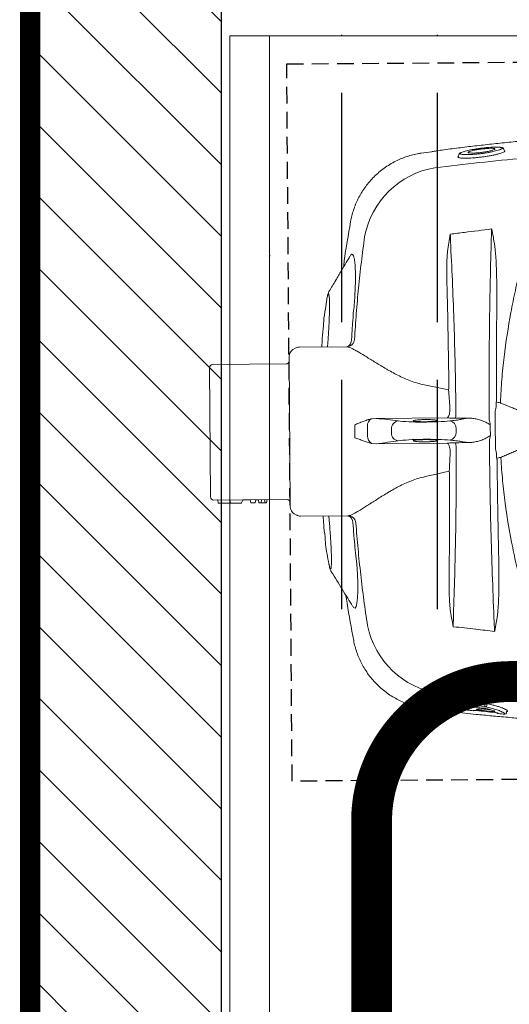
# Model space of a CAD drawing. Extents: x 258674 to 1051069, y -600163 to -66531.
# Tile 15 of 27: x 1050189 to 1050201, y -599525 to -599501. Entities that reach past the tile are written whole.
import ezdxf

# ---------------------------------------------------------------- set-up
doc = ezdxf.new("R2010")
doc.units = 0
doc.header["$LTSCALE"] = 21
doc.header["$MEASUREMENT"] = 0
doc.linetypes.add('11aa1PB-bd$0$11aa1PB-af$0$TRATTEGGIATA', pattern=[0.75, 0.5, -0.25])
doc.linetypes.add('LEVEL-F-OVERALL LAYOUT$0$HIDDEN', pattern=[0.375, 0.25, -0.125])
doc.layers.get('0').update_dxf_attribs({"linetype": 'CONTINUOUS'})
for name, color, linetype in [('A-wall', 2, 'CONTINUOUS'), ('EQUI.', 4, 'CONTINUOUS'), ('FAINTEQUIP', 253, 'CONTINUOUS')]:
    doc.layers.add(name, color=color, linetype=linetype)
for name, color, linetype, lineweight in [('CKD Equipments', 252, 'CONTINUOUS', 0), ('DOOR-MAIN ENTRY', 7, 'CONTINUOUS', 18), ('LEVEL-F-OVERALL LAYOUT$0$I-FLOR-OVHD', 251, 'LEVEL-F-OVERALL LAYOUT$0$HIDDEN', 18), ('ND_26_HATCH', 8, 'CONTINUOUS', 13)]:
    doc.layers.add(name, color=color, linetype=linetype, lineweight=lineweight)
pattern_1 = [(135, (1049698.7375, -674280.6711), (-0.883883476, -0.883883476), [])]

# ---------------------------------------------------------------- blocks, each defined once
blk = doc.blocks.new('G$C4DC229AB')
at = {"linetype": 'Continuous', "lineweight": 0}
for p, q in [((142.15, 398.56), (141.8, 398.93)), ((142.15, 398.56), (142.58, 398.61)), ((120.79, 379.68), (121.25, 378.92)), ((121.17, 378.3), (121.15, 378.54)), ((121.55, 378.18), (121.17, 378.3)), ((106.05, 371.39), (101.16, 366.72)), ((101.17, 366.71), (101.18, 366.7)), ((90.56, 305.78), (90.55, 305.78)), ((106.87, 257.73), (109.66, 252.44)), ((211.61, 241.67), (175.73, 215.3)), ((134.48, 240.87), (110.51, 223.25)), ((124.81, 233.77), (122.08, 238.1)), ((221.5, 237.73), (220.24, 239.45)), ((185.16, 202.46), (221.05, 228.84)), ((108.85, 221.15), (108.23, 219.66)), ((108.81, 214.77), (164.68, 138.75)), ((175.73, 215.3), (173.45, 213.3)), ((188.86, 213.52), (187.38, 215.52)), ((109.97, 209.82), (72.9, 182.58)), ((182.57, 200.89), (185.16, 202.46)), ((120.45, 114.52), (72.47, 179.78)), ((173.28, 137.84), (197.23, 155.44)), ((190.91, 144.45), (187.59, 148.35)), ((123.24, 114.09), (160.31, 141.33)), ((169.18, 136.74), (170.79, 136.89)), ((144.47, 129.7), (145.82, 130.68)), ((145.82, 130.68), (147.23, 129.34)), ((147.23, 129.34), (150.29, 131.59)), ((147.36, 131.82), (148.35, 130.16)), ((148.88, 132.93), (150.29, 131.59)), ((150.25, 133.94), (151.12, 132.2)), ((150.29, 131.59), (151.12, 132.2)), ((138.44, 122.95), (138.08, 124.81)), ((138.17, 125.06), (141.72, 127.67)), ((141.72, 127.67), (143.13, 126.33)), ((143.13, 126.33), (145.34, 127.95)), ((144.47, 129.7), (145.34, 127.95)), ((204.09, 125.09), (205.11, 124.08)), ((126.94, 114.32), (138.34, 122.7)), ((132.82, 118.64), (131.35, 120.05)), ((132.62, 118.83), (132.61, 118.84)), ((123.24, 114.09), (125.13, 115.48)), ((126.61, 114.36), (125.44, 115.48)), ((350.25, 113.58), (349.98, 114.03)), ((350.24, 113.6), (350.29, 113.5)), ((335.52, 106.08), (341.24, 109.32)), ((336.53, 109.28), (336, 110.01)), ((337.11, 110.55), (337.52, 110)), ((326.27, 101.07), (326.17, 101.72)), ((327.53, 100.25), (327.41, 100.36)), ((328.65, 100.15), (328.65, 100.15)), ((246.09, 94.18), (246.09, 94.2)), ((307.42, 86.09), (313.34, 89.36)), ((307.41, 86.12), (307.41, 86.1))]:
    blk.add_line(p, q, dxfattribs=at)
at = {"linetype": 'Continuous', "lineweight": 0, "flags": 128}
for points in [[(232.94, 111.21), (233.88, 110.85), (234.76, 111.12), (234.78, 112.31), (233.96, 114.35), (232.35, 117.17), (230.02, 120.64), (227.05, 124.69), (223.52, 129.17), (219.53, 133.97), (216.03, 138), (212.37, 142.05), (212.37, 142.05), (212.37, 142.05)], [(126.62, 114.35), (126.62, 114.35), (126.61, 114.36)]]:
    blk.add_lwpolyline(points, dxfattribs=at)
at = {"linetype": 'Continuous', "lineweight": 0}
for centre, radius, start, end in [((151.82, 326.43), 53.92, 135.37485, 205.24399), ((158.97, 358.1), 7.29, 324.35879, 324.68148), ((214.56, 263.49), 16.71, 15.26726, 17.53124), ((235.18, 260.07), 8.99, 100.02746, 103.47384), ((131.51, 244.84), 4.96, 306.78439, 32.26271), ((198.96, 236.92), 18.59, 24.11773, 39.09216), ((130.87, 243.3), 4.49, 330.99153, 39.51567), ((216.2, 236.75), 4.86, 33.71284, 114.75036), ((245.64, 245.83), 8.99, 329.15674, 332.60312), ((217.72, 234.68), 4.86, 317.88022, 38.91774), ((242.75, 225.14), 16.71, 55.09934, 57.36332), ((212.72, 218.16), 18.61, 33.54227, 48.49612), ((113.47, 219.22), 5, 126.31529, 157.27905), ((112.84, 217.73), 5, 157.27905, 216.31529), ((191.29, 218.52), 4.93, 134.23239, 217.46827), ((108.78, 211.43), 2, 306.31529, 36.31529), ((178.55, 211.36), 5.45, 159.20001, 215.92112), ((192.89, 216.35), 4.93, 215.1623, 298.39819), ((182.25, 206.33), 5.45, 216.70946, 273.43057), ((74.09, 180.97), 2, 126.31529, 216.31529), ((200.16, 151.44), 4.96, 40.36348, 126.30568), ((198.72, 151.54), 4.17, 31.79857, 110.98606), ((161.49, 139.72), 2, 36.31529, 126.31529), ((168.71, 141.72), 5, 216.31529, 275.35153), ((170.32, 141.87), 5, 275.35153, 306.31529), ((138.32, 124.86), 0.25, 125.42887, 192.01815), ((138.19, 122.9), 0.25, 305.9988, 10.38154), ((122.06, 115.7), 2, 216.31529, 306.31529), ((125.28, 115.28), 0.25, 46.31529, 127.23469), ((126.79, 114.53), 0.25, 226.31529, 305.51251), ((349.38, 113.09), 0.996, 299.74893, 24.15102), ((284.09, 146.47), 53.92, 227.38703, 297.25529), ((335.6, 109.75), 0.473, 32.49409, 97.88465), ((337.33, 109.79), 0.945, 212.44104, 277.96704), ((337.54, 110.82), 0.508, 142.66807, 211.87967), ((336.66, 109.47), 1.01, 322.57299, 31.93162), ((345.91, 111.08), 0.994, 254.10996, 300.27646), ((328.17, 101.02), 1, 230.88064, 299.20056), ((328.16, 101.02), 0.993, 230.96832, 299.53462), ((332.01, 103.18), 0.999, 299.07943, 344.46936)]:
    blk.add_arc(centre, radius, start, end, dxfattribs=at)
for centre, major_axis, ratio, start_param, end_param in [((247.09, 257.86), (-31.39, 42.71), 0.145844, 1.228323, 1.311182), ((211.73, 231.88), (-31.39, 42.71), 0.145844, 4.984033, 5.21302), ((201, 232.86), (16.12, 11.84), 0.087489, 3.696821, 5.600646), ((291.81, 290.15), (95.09, 69.89), 0.087489, 2.411328, 2.459054), ((207.36, 237.72), (12.09, 8.88), 0.087489, 5.55292, 5.975743), ((247.09, 257.86), (-31.39, 42.71), 0.145844, 1.830411, 1.913269), ((216.01, 225.96), (12.09, 8.88), 0.087489, 0.30744, 0.730265), ((209.47, 221.34), (16.12, 11.84), 0.087489, 0.682539, 2.586364), ((291.25, 290.9), (95.09, 69.89), 0.087489, 3.824132, 3.871858), ((211.73, 231.88), (-31.39, 42.71), 0.145844, 4.211758, 4.440687), ((31.11, 93.2), (192.12, 141.21), 0.087489, 0.555229, 0.6567), ((25.46, 100.88), (192.12, 141.21), 0.087489, 5.626486, 5.727956)]:
    blk.add_ellipse(centre, major_axis=major_axis, ratio=ratio, start_param=start_param, end_param=end_param, dxfattribs=at)
for points, knots in [([(256.01, 500.32), (255.76, 500.17), (254.9, 499.64), (252.98, 498.25), (250.36, 496.25), (247.9, 494.28), (245.8, 492.56), (243.45, 490.61), (240.64, 488.26), (237.26, 485.42), (233.65, 482.39), (230.21, 479.51), (227.11, 476.92), (223.86, 474.22), (219.76, 470.8), (214.77, 466.67), (208.89, 461.78), (202.91, 456.81), (196.06, 451.1), (188.41, 444.69), (180, 437.59), (171.6, 430.45), (163.23, 423.26), (154.92, 416.08), (146.68, 408.87), (138.54, 401.66), (130.55, 394.48), (122.76, 387.37), (115.24, 380.36), (109.62, 375.03), (106.66, 372.12), (105.98, 371.46)], [0, 0, 0, 0, 0.00345, 0.046619, 0.089766, 0.112425, 0.13508, 0.158154, 0.181221, 0.209069, 0.237397, 0.25624, 0.275086, 0.294404, 0.313726, 0.346115, 0.37852, 0.411676, 0.44484, 0.491581, 0.538367, 0.585123, 0.633242, 0.681401, 0.729516, 0.779903, 0.830337, 0.880732, 0.93264, 0.98459, 1, 1, 1, 1]), ([(113.45, 364.31), (120.29, 370.66), (127.18, 376.97), (141.06, 389.49), (148.05, 395.7), (169.17, 414.19), (183.45, 426.33), (197.93, 438.28)], [0, 0, 0, 0, 0.25, 0.25, 0.5, 0.5, 1, 1, 1, 1]), ([(139.39, 398.82), (139.31, 398.79), (139, 398.66), (138.22, 398.18), (137.09, 397.41), (135.76, 396.4), (134.3, 395.22), (132.75, 393.9), (131.14, 392.47), (129.51, 390.98), (127.91, 389.44), (126.39, 387.92), (124.97, 386.44), (123.72, 385.07), (122.65, 383.81), (121.84, 382.75), (121.37, 382.07), (121.27, 381.84), (121.25, 381.8)], [0, 0, 0, 0, 0.024652, 0.093115, 0.161575, 0.22959, 0.297606, 0.365358, 0.433111, 0.501455, 0.569803, 0.639058, 0.708314, 0.778292, 0.84826, 0.918899, 0.989527, 1, 1, 1, 1]), ([(142.85, 398.13), (142.83, 398.04), (142.79, 397.77), (142.38, 397.04), (141.67, 395.98), (140.66, 394.68), (139.4, 393.2), (137.92, 391.57), (136.26, 389.84), (134.48, 388.08), (132.63, 386.33), (130.77, 384.66), (128.95, 383.1), (127.22, 381.7), (125.64, 380.5), (124.25, 379.52), (123.08, 378.79), (122.14, 378.31), (121.75, 378.23), (121.55, 378.18)], [0, 0, 0, 0, 0.033748, 0.0943765, 0.1550059, 0.2164046, 0.2778011, 0.3394988, 0.401186, 0.4625018, 0.5238027, 0.5842501, 0.6446877, 0.7043114, 0.7639324, 0.8229043, 0.8818778, 0.9409376, 1, 1, 1, 1]), ([(122.04, 380.98), (122.23, 381.06), (122.67, 381.26), (123.65, 381.87), (124.88, 382.72), (126.28, 383.78), (127.79, 385), (129.38, 386.35), (131, 387.8), (132.61, 389.31), (134.17, 390.85), (135.66, 392.37), (137, 393.83), (138.18, 395.19), (139.14, 396.39), (139.83, 397.36), (140.07, 397.8), (140.18, 398)], [0, 0, 0, 0, 0.051259, 0.120283, 0.188472, 0.25666, 0.324296, 0.39193, 0.459615, 0.527293, 0.595995, 0.664696, 0.734631, 0.804571, 0.875351, 0.946131, 1, 1, 1, 1]), ([(124.93, 385.11), (124.95, 385.16), (125.08, 385.47), (125.98, 386.59), (127.57, 388.35), (129.58, 390.36), (131.72, 392.32), (133.74, 394.03), (135.46, 395.32), (136.14, 395.67), (136.48, 395.84)], [0, 0, 0, 0, 0.025718, 0.168563, 0.309104, 0.450813, 0.590944, 0.727665, 0.867111, 1, 1, 1, 1]), ([(136.89, 395.36), (136.77, 395.13), (136.5, 394.59), (135.3, 393.12), (133.57, 391.24), (131.49, 389.21), (129.34, 387.29), (127.4, 385.74), (125.94, 384.72), (125.44, 384.51), (125.23, 384.43)], [0, 0, 0, 0, 0.104326, 0.2390748, 0.3747463, 0.5100267, 0.6439516, 0.7758487, 0.9059011, 1, 1, 1, 1]), ([(136.48, 395.84), (136.63, 395.89), (137.02, 396.01), (137.18, 395.84), (136.93, 395.43), (136.89, 395.36)], [0, 0, 0, 0, 0.3430891, 0.88625, 1, 1, 1, 1]), ([(141.8, 398.93), (141.66, 399.06), (141.36, 399.32), (140.83, 399.37), (140.36, 399.3), (140, 399.19), (139.72, 399.05), (139.31, 398.79)], [0, 0, 0, 0, 0.189682, 0.383118, 0.601033, 0.910563, 1, 1, 1, 1]), ([(140.18, 398), (140.22, 398.06), (140.41, 398.4), (140.52, 398.83), (140.37, 399.11), (139.95, 399.09), (139.54, 398.9), (139.39, 398.82)], [0, 0, 0, 0, 0.05833, 0.302284, 0.613601, 0.849253, 1, 1, 1, 1]), ([(142.58, 398.61), (142.63, 398.62), (142.86, 398.66), (142.94, 398.49), (142.87, 398.21), (142.85, 398.13)], [0, 0, 0, 0, 0.164294, 0.743142, 1, 1, 1, 1]), ([(124.67, 384.35), (124.65, 384.39), (124.6, 384.51), (124.79, 384.87), (124.93, 385.11)], [0, 0, 0, 0, 0.292267, 1, 1, 1, 1]), ([(125.23, 384.43), (125.14, 384.38), (124.8, 384.21), (124.73, 384.29), (124.67, 384.35)], [0, 0, 0, 0, 0.273671, 1, 1, 1, 1]), ([(121.27, 381.84), (121.03, 381.52), (120.82, 381.19), (120.7, 380.81), (120.61, 380.2), (120.73, 379.84), (120.79, 379.68)], [0, 0, 0, 0, 0.040319, 0.556981, 0.79767, 1, 1, 1, 1]), ([(121.25, 381.8), (121.15, 381.61), (120.93, 381.18), (120.97, 380.98), (120.99, 380.87)], [0, 0, 0, 0, 0.460027, 1, 1, 1, 1]), ([(120.99, 380.87), (121.06, 380.81), (121.21, 380.68), (121.59, 380.78), (121.88, 380.89), (121.96, 380.94), (122.04, 380.98)], [0, 0, 0, 0, 0.435282, 0.87053, 0.887642, 1, 1, 1, 1]), ([(121.15, 378.54), (121.14, 378.56), (121.12, 378.65), (121.2, 378.81), (121.25, 378.92)], [0, 0, 0, 0, 0.362557, 1, 1, 1, 1]), ([(232.94, 269.28), (230.33, 273.22), (227.8, 277.22), (222.89, 285.3), (220.51, 289.39), (213.61, 301.78), (209.32, 310.17), (203.27, 322.94), (201.32, 327.22), (197.54, 335.85), (195.71, 340.18), (190.38, 353.24), (187.05, 362.01), (183.89, 370.83)], [0, 0, 0, 0, 0.125, 0.125, 0.25, 0.25, 0.5, 0.5, 0.625, 0.625, 0.75, 0.75, 1, 1, 1, 1]), ([(101.15, 366.73), (100.56, 366.15), (99.05, 364.68), (96.84, 362.08), (94.53, 359), (92.45, 355.74), (90.55, 352.21), (88.87, 348.44), (87.47, 344.45), (86.4, 340.42), (85.66, 336.36), (85.24, 332.31), (85.13, 328.29), (85.32, 324.31), (85.8, 320.41), (86.56, 316.6), (87.58, 312.89), (88.87, 309.33), (89.85, 306.95), (90.46, 305.79), (90.48, 305.74)], [0, 0, 0, 0, 0.037673, 0.095878, 0.154189, 0.212585, 0.271048, 0.33568, 0.39959, 0.46265, 0.524915, 0.586431, 0.647228, 0.707328, 0.766741, 0.825471, 0.883514, 0.940856, 0.997479, 1, 1, 1, 1]), ([(164.92, 353.89), (164.86, 353.93), (164.81, 353.97), (164.76, 354), (164.75, 354.01), (164.74, 354.02), (164.73, 354.02)], [0, 0, 0, 0, 0.0002012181, 0.0002012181, 0.0002012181, 0.0002381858, 0.0002381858, 0.0002381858, 0.0002381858]), ([(164.89, 353.86), (164.85, 353.9), (164.8, 353.95), (164.75, 354), (164.74, 354.01), (164.73, 354.02), (164.73, 354.02)], [0, 0, 0, 0, 0.0002027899, 0.0002027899, 0.0002027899, 0.000241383, 0.000241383, 0.000241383, 0.000241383]), ([(164.92, 353.89), (164.99, 353.84), (165.05, 353.78), (165.19, 353.66), (165.26, 353.6), (165.45, 353.43), (165.58, 353.31), (165.98, 352.95), (166.23, 352.71), (167.01, 351.99), (167.53, 351.5), (169.08, 350.05), (170.11, 349.07), (171.13, 348.08)], [0, 0, 0, 0, 0.03125, 0.03125, 0.0625, 0.0625, 0.125, 0.125, 0.25, 0.25, 0.5, 0.5, 1, 1, 1, 1]), ([(233.68, 256.19), (228.15, 263.75), (222.66, 271.32), (214.49, 282.68), (211.77, 286.47), (206.37, 294.06), (203.67, 297.85), (198.31, 305.44), (195.65, 309.23), (190.35, 316.8), (187.72, 320.57), (179.87, 331.88), (174.7, 339.39), (169.6, 346.88)], [0, 0, 0, 0, 0.25, 0.25, 0.375, 0.375, 0.5, 0.5, 0.625, 0.625, 0.75, 0.75, 1, 1, 1, 1]), ([(171.13, 348.08), (171.72, 347.51), (172.29, 346.92), (173.42, 345.72), (173.97, 345.11), (175.6, 343.26), (176.66, 342.01), (179.8, 338.2), (181.83, 335.61), (185.83, 330.37), (187.8, 327.72), (191.71, 322.38), (193.64, 319.69), (195.57, 316.99)], [0, 0, 0, 0, 0.0625, 0.0625, 0.125, 0.125, 0.25, 0.25, 0.5, 0.5, 0.75, 0.75, 1, 1, 1, 1]), ([(152.33, 327.74), (157.42, 321.42), (162.51, 315.02), (172.7, 302.08), (177.8, 295.54), (188, 282.32), (193.11, 275.64), (203.28, 262.2), (208.34, 255.44), (213.38, 248.64)], [0, 0, 0, 0, 0.25, 0.25, 0.5, 0.5, 0.75, 0.75, 1, 1, 1, 1]), ([(161.9, 310.15), (159.9, 312.77), (157.93, 315.41), (155.09, 319.45), (154.16, 320.81), (152.81, 322.87), (152.37, 323.57), (151.51, 324.97), (151.09, 325.68), (150.69, 326.4)], [0, 0, 0, 0, 0.5, 0.5, 0.75, 0.75, 0.875, 0.875, 1, 1, 1, 1]), ([(195.57, 316.99), (201.32, 308.9), (207.12, 300.81), (218.76, 284.66), (224.61, 276.59), (230.5, 268.52)], [0, 0, 0, 0, 0.5, 0.5, 1, 1, 1, 1]), ([(200.92, 258.38), (194.45, 267.08), (187.96, 275.76), (174.95, 293.02), (168.43, 301.61), (161.9, 310.15)], [0, 0, 0, 0, 0.5, 0.5, 1, 1, 1, 1]), ([(90.52, 305.76), (94.11, 298.31), (98.28, 289.68), (102.92, 281.29), (103.57, 280.13)], [0, 0, 0, 0, 0.861575, 1, 1, 1, 1]), ([(135.7, 247.49), (132.82, 252.07), (127.06, 261.23), (118.78, 275.16), (110.73, 289.22), (105.61, 298.7), (103.06, 303.44)], [0, 0, 0, 0, 0.249615, 0.499229, 0.749614, 1, 1, 1, 1]), ([(126.2, 259.3), (126.2, 259.3), (125.13, 260.75), (123.51, 264.08), (120.4, 268.88), (117.23, 273.86), (113.99, 278.57), (110.99, 282.66), (108.35, 285.93), (106.12, 288.33), (104.4, 289.75), (103.27, 290.06), (102.75, 289.54), (102.86, 288.5), (102.9, 288.13)], [0, 0, 0, 0, 0.000001, 0.07749, 0.156459, 0.25141, 0.349211, 0.444694, 0.543101, 0.640433, 0.740837, 0.840407, 0.943195, 1, 1, 1, 1]), ([(102.84, 288.08), (102.98, 286.58), (103.3, 283.06), (103.83, 277.23), (104.45, 270.29), (104.88, 265.37), (105.1, 262.76)], [0, 0, 0, 0, 0.1790671, 0.418189, 0.6906263, 1, 1, 1, 1]), ([(244.94, 271.55), (243.36, 271.3), (242.34, 271.05), (241.31, 270.8), (240.29, 270.55), (239.27, 270.3), (238.24, 270.05), (237.22, 269.8), (236.2, 269.55), (235.17, 269.3), (234.65, 269.17), (234.13, 269.05), (233.61, 268.92)], [0, 0, 0, 0, 0.00319655, 0.00319655, 0.00319655, 0.00639307, 0.00639307, 0.00639307, 0.00958958, 0.00958958, 0.00958958, 0.01121538, 0.01121538, 0.01121538, 0.01121538]), ([(105.1, 262.76), (105.11, 262.55), (105.17, 262.07), (105.33, 261.44), (105.61, 260.56), (106.03, 259.51), (106.48, 258.53), (106.74, 258.02)], [0, 0, 0, 0, 0.095307, 0.229075, 0.409095, 0.722588, 1, 1, 1, 1]), ([(122.08, 238.1), (121.22, 239.47), (119.48, 242.25), (116.94, 246.18), (114.52, 249.84), (112.3, 253.1), (110.29, 255.94), (108.58, 258.23), (107.22, 259.91), (106.27, 260.9), (105.74, 261.19), (105.66, 260.76), (105.99, 259.67), (106.58, 258.38), (106.87, 257.73)], [0, 0, 0, 0, 0.082182, 0.166764, 0.247017, 0.329479, 0.412022, 0.496967, 0.579727, 0.664898, 0.747476, 0.832441, 0.915021, 1, 1, 1, 1]), ([(233.61, 262.78), (234.77, 261.16), (235.94, 259.55), (238.28, 256.33), (240.63, 253.11), (242.99, 249.91), (245.37, 246.71), (246.57, 245.12), (247.76, 243.53)], [0, 0, 0, 0, 0.25, 0.25, 0.5, 0.75, 0.75, 1, 1, 1, 1]), ([(126.2, 259.29), (126.2, 259.29), (126.2, 259.29), (126.2, 259.3), (126.2, 259.3), (126.2, 259.3)], [0, 0, 0, 0, 0.341802, 0.948176, 1, 1, 1, 1]), ([(126.2, 259.29), (126.2, 259.29), (126.2, 259.29), (126.2, 259.29), (126.2, 259.29), (126.2, 259.29), (126.2, 259.29)], [0, 0, 0, 0, 0.000000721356, 0.000000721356, 0.000000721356, 0.000001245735, 0.000001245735, 0.000001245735, 0.000001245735]), ([(134.34, 246.16), (132.96, 248.34), (131.59, 250.52), (129.56, 253.8), (128.54, 255.45), (127.37, 257.37), (126.87, 258.19), (126.53, 258.74), (126.37, 259.02), (126.2, 259.29)], [0, 0, 0, 0, 0.5, 0.5, 0.75, 0.875, 0.9375, 0.9375, 1, 1, 1, 1]), ([(202.13, 256.39), (201.94, 256.69), (201.74, 257.02), (201.34, 257.69), (201.13, 258.03), (200.92, 258.38)], [0, 0, 0, 0, 0.5, 0.5, 1, 1, 1, 1]), ([(232.91, 253.6), (232.43, 253.54), (231.96, 253.45), (231.03, 253.23), (230.57, 253.11), (229.21, 252.7), (228.32, 252.38), (226.57, 251.67), (225.72, 251.28), (224.07, 250.38), (223.27, 249.88), (222.52, 249.3)], [0, 0, 0, 0, 0.125, 0.125, 0.25, 0.25, 0.5, 0.5, 0.75, 0.75, 1, 1, 1, 1]), ([(232.91, 253.6), (233.45, 253.67), (233.98, 253.73), (235.05, 253.87), (235.58, 253.94), (236.11, 254.01)], [0, 0, 0, 0, 0.5, 0.5, 1, 1, 1, 1]), ([(109.66, 252.44), (110.84, 250.03), (112.4, 246.82), (114.44, 243.71), (114.94, 242.94)], [0, 0, 0, 0, 0.753677, 1, 1, 1, 1]), ([(186.93, 249.71), (185.53, 249.07), (184.12, 248.52), (181.25, 247.54), (179.8, 247.12), (176.93, 246.38), (175.51, 246.06), (172.67, 245.5), (171.26, 245.26), (168.46, 244.83), (167.07, 244.65), (165.01, 244.4), (164.32, 244.32), (162.97, 244.18), (162.3, 244.11), (158.98, 243.79), (156.43, 243.59), (152.79, 243.32), (151.6, 243.24), (149.87, 243.12), (149.3, 243.08), (148.19, 243), (147.65, 242.96), (144.99, 242.76), (143.06, 242.6), (140.91, 242.37), (140.5, 242.32), (139.7, 242.22), (139.31, 242.17), (138.22, 242.01), (137.57, 241.89), (135.83, 241.51), (134.98, 241.22), (134.48, 240.87)], [0, 0, 0, 0, 0.0625, 0.0625, 0.125, 0.125, 0.1875, 0.1875, 0.25, 0.25, 0.3125, 0.3125, 0.34375, 0.34375, 0.375, 0.375, 0.5, 0.5, 0.5625, 0.5625, 0.59375, 0.59375, 0.625, 0.625, 0.75, 0.75, 0.78125, 0.78125, 0.8125, 0.8125, 0.875, 0.875, 1, 1, 1, 1]), ([(219.12, 245.86), (219.44, 246.28), (219.89, 246.77), (220.74, 247.63), (221.06, 247.94), (221.74, 248.59), (222.12, 248.94), (222.52, 249.3)], [0, 0, 0, 0, 0.5, 0.5, 0.75, 0.75, 1, 1, 1, 1]), ([(238.79, 245.6), (239.01, 246.09), (239.24, 246.58), (239.69, 247.56), (239.91, 248.05), (240.14, 248.53)], [0, 0, 0, 0, 0.5, 0.5, 1, 1, 1, 1]), ([(253.62, 241.7), (253.9, 242.15), (254.17, 242.61), (254.45, 243.07), (254.99, 243.97), (255.53, 244.88), (256.08, 245.78), (256.62, 246.68), (257.17, 247.58), (257.71, 248.48), (258.25, 249.39), (258.8, 250.29), (259.34, 251.19)], [0.0002616, 0.0002616, 0.0002616, 0.0002616, 0.00188464, 0.00188464, 0.00188464, 0.00508207, 0.00508207, 0.00508207, 0.00827951, 0.00827951, 0.00827951, 0.01147698, 0.01147698, 0.01147698, 0.01147698]), ([(114.96, 242.96), (116.27, 240.67), (118.47, 236.83), (120.9, 233.12), (121.89, 231.62)], [0, 0, 0, 0, 0.593547, 1, 1, 1, 1]), ([(210.73, 245.82), (210.98, 245.35), (211.19, 244.89), (211.52, 244), (211.63, 243.59), (211.78, 242.85), (211.81, 242.54), (211.79, 242.14), (211.77, 242.02), (211.72, 241.87), (211.7, 241.83), (211.66, 241.74), (211.64, 241.7), (211.61, 241.67)], [0, 0, 0, 0, 0.25, 0.25, 0.5, 0.5, 0.75, 0.75, 0.875, 0.875, 0.9375, 0.9375, 1, 1, 1, 1]), ([(215.92, 244.52), (215.5, 244.22), (215.1, 243.93), (214.3, 243.37), (213.9, 243.11), (213.16, 242.62), (212.82, 242.39), (212.17, 241.99), (211.87, 241.82), (211.61, 241.67)], [0, 0, 0, 0, 0.25, 0.25, 0.5, 0.5, 0.75, 0.75, 1, 1, 1, 1]), ([(231.59, 236.97), (232.36, 237.51), (233.07, 238.12), (234.42, 239.43), (235.05, 240.13), (236.25, 241.58), (236.82, 242.33), (237.62, 243.52), (237.88, 243.92), (238.36, 244.74), (238.59, 245.16), (238.79, 245.6)], [0, 0, 0, 0, 0.25, 0.25, 0.5, 0.5, 0.75, 0.75, 0.875, 0.875, 1, 1, 1, 1]), ([(308.88, 157.37), (297.6, 171.63), (286.34, 186.11), (263.88, 215.5), (252.67, 230.42), (241.5, 245.56)], [0, 0, 0, 0, 0.5, 0.5, 1, 1, 1, 1]), ([(336.04, 163.82), (328.57, 169.47), (321.19, 175.26), (310.32, 184.25), (306.73, 187.29), (299.63, 193.47), (296.12, 196.61), (285.74, 206.19), (279.01, 212.79), (269.25, 223.08), (266.06, 226.57), (259.81, 233.67), (256.75, 237.28), (253.76, 240.95)], [0, 0, 0, 0, 0.25, 0.25, 0.375, 0.375, 0.5, 0.5, 0.75, 0.75, 0.875, 0.875, 1, 1, 1, 1]), ([(195.44, 227.9), (195.61, 228.11), (195.97, 228.55), (197.31, 229.74), (199.06, 231.17), (200.86, 232.53), (202.67, 233.84), (204.44, 235.05), (206.07, 236.05), (207.03, 236.59), (207.21, 236.61), (207.23, 236.62)], [0, 0, 0, 0, 0.12873, 0.257, 0.385042, 0.513035, 0.593354, 0.721934, 0.850956, 0.980313, 1, 1, 1, 1]), ([(207.23, 236.62), (207.41, 236.67), (207.79, 236.79), (207.55, 236.34), (206.68, 235.45), (205.21, 234.19), (203.53, 232.85), (202.38, 231.99), (201.9, 231.64)], [0, 0, 0, 0, 0.154069, 0.335329, 0.515993, 0.696154, 0.875965, 1, 1, 1, 1]), ([(231.59, 236.97), (231.12, 236.69), (230.68, 236.44), (229.85, 235.98), (229.46, 235.77), (228.38, 235.21), (227.78, 234.93), (227.29, 234.75)], [0, 0, 0, 0, 0.25, 0.25, 0.5, 0.5, 1, 1, 1, 1]), ([(252.31, 238.84), (258.25, 230.83), (264.2, 222.83), (276.14, 206.91), (282.12, 198.98), (288.11, 191.07)], [0, 0, 0, 0, 0.5, 0.5, 1, 1, 1, 1]), ([(198.32, 229.17), (198.03, 228.98), (197.12, 228.38), (196.07, 227.81), (195.3, 227.52), (195.39, 227.77), (195.44, 227.9)], [0, 0, 0, 0, 0.138476, 0.425595, 0.712972, 1, 1, 1, 1]), ([(201.9, 231.64), (201.69, 231.48), (200.79, 230.82), (199.88, 230.19), (198.91, 229.53), (198.62, 229.35), (198.32, 229.17)], [0, 0, 0, 0, 0.170805, 0.715603, 0.716948, 1, 1, 1, 1]), ([(221.05, 228.84), (221.27, 229.04), (221.52, 229.27), (222.1, 229.77), (222.41, 230.03), (223.1, 230.59), (223.47, 230.89), (224.24, 231.49), (224.64, 231.79), (225.05, 232.1)], [0, 0, 0, 0, 0.25, 0.25, 0.5, 0.5, 0.75, 0.75, 1, 1, 1, 1]), ([(224.74, 226.75), (224.37, 227.14), (223.99, 227.47), (223.24, 228.05), (222.89, 228.28), (222.23, 228.64), (221.93, 228.77), (221.55, 228.86), (221.43, 228.88), (221.27, 228.88), (221.22, 228.88), (221.13, 228.86), (221.09, 228.85), (221.05, 228.84)], [0, 0, 0, 0, 0.25, 0.25, 0.5, 0.5, 0.75, 0.75, 0.875, 0.875, 0.9375, 0.9375, 1, 1, 1, 1]), ([(202.86, 217.68), (202.88, 217.75), (202.95, 217.93), (203.81, 218.78), (205.3, 220.06), (207, 221.41), (208.82, 222.77), (210.68, 224.09), (212.59, 225.36), (214.12, 226.28), (214.64, 226.48), (214.89, 226.58)], [0, 0, 0, 0, 0.060949, 0.185979, 0.310678, 0.434944, 0.512562, 0.636279, 0.760031, 0.884002, 1, 1, 1, 1]), ([(214.89, 226.58), (214.91, 226.59), (215.25, 226.75), (215.28, 226.57), (214.87, 225.99), (213.73, 224.92), (212.06, 223.53), (210.5, 222.32), (209.59, 221.64), (209.37, 221.48)], [0, 0, 0, 0, 0.012552, 0.198689, 0.385047, 0.571255, 0.757017, 0.942123, 1, 1, 1, 1]), ([(228.23, 228.44), (233.21, 221.61), (238.14, 214.76), (247.92, 201.06), (252.77, 194.2), (262.35, 180.5), (267.07, 173.68), (276.39, 160.08), (280.97, 153.31), (285.49, 146.57)], [0, 0, 0, 0, 0.25, 0.25, 0.5, 0.5, 0.75, 0.75, 1, 1, 1, 1]), ([(209.37, 221.48), (208.89, 221.13), (207.7, 220.27), (205.9, 219.05), (204.23, 218.01), (203.12, 217.45), (202.63, 217.33), (202.8, 217.59), (202.86, 217.68)], [0, 0, 0, 0, 0.132098, 0.323568, 0.515413, 0.707812, 0.900839, 1, 1, 1, 1]), ([(173.45, 213.3), (172.85, 212.63), (172.3, 211.91), (171.25, 210.43), (170.75, 209.67), (169.75, 208.12), (169.25, 207.35), (168.49, 206.17), (168.24, 205.77), (167.73, 204.98), (167.47, 204.58), (167.21, 204.18)], [0, 0, 0, 0, 0.25, 0.25, 0.5, 0.5, 0.75, 0.75, 0.875, 0.875, 1, 1, 1, 1]), ([(233.81, 213.64), (233.53, 213.95), (233.26, 214.25), (232.75, 214.84), (232.5, 215.12), (232.26, 215.39)], [0, 0, 0, 0, 0.5, 0.5, 1, 1, 1, 1]), ([(271.55, 160.97), (265.34, 169.75), (259.09, 178.54), (246.51, 196.1), (240.18, 204.87), (233.81, 213.64)], [0, 0, 0, 0, 0.5, 0.5, 1, 1, 1, 1]), ([(182.57, 200.89), (181.75, 200.51), (180.9, 200.2), (179.18, 199.64), (178.3, 199.39), (176.53, 198.9), (175.64, 198.65), (174.29, 198.28), (173.84, 198.15), (172.93, 197.9), (172.47, 197.78), (172.01, 197.65)], [0, 0, 0, 0, 0.25, 0.25, 0.5, 0.5, 0.75, 0.75, 0.875, 0.875, 1, 1, 1, 1]), ([(197.23, 155.44), (197.74, 155.83), (198.28, 156.56), (199.16, 158.11), (199.47, 158.71), (199.95, 159.71), (200.12, 160.07), (200.45, 160.8), (200.62, 161.18), (201.49, 163.16), (202.22, 164.97), (203.4, 167.94), (203.8, 168.98), (204.65, 171.14), (205.09, 172.25), (206.43, 175.66), (207.38, 178.03), (209.45, 182.92), (210.56, 185.44), (213.08, 190.58), (214.44, 193.14), (216.77, 196.88), (217.6, 198.12), (219.37, 200.54), (220.32, 201.73), (221.35, 202.88)], [0, 0, 0, 0, 0.125, 0.125, 0.1875, 0.1875, 0.21875, 0.21875, 0.25, 0.25, 0.375, 0.375, 0.4375, 0.4375, 0.5, 0.5, 0.625, 0.625, 0.75, 0.75, 0.875, 0.875, 0.9375, 0.9375, 1, 1, 1, 1]), ([(313.39, 89.28), (316.67, 91.07), (323.79, 94.94), (334.04, 100.8), (343.83, 106.52), (352.52, 111.69), (361.35, 117.02), (370.31, 122.51), (379.38, 128.11), (388.64, 133.9), (398.06, 139.83), (407.61, 145.91), (416.15, 151.39), (423.64, 156.22), (430.12, 160.41), (436.59, 164.6), (443.31, 168.94), (448.96, 172.6), (453.52, 175.53), (457.31, 177.97), (461.31, 180.53), (465.02, 182.9), (468.08, 184.87), (470.64, 186.52), (472.92, 188.02), (475.17, 189.53), (476.41, 190.42), (481.57, 194.26)], [0, 0, 0, 0, 0.063316, 0.137046, 0.187379, 0.237747, 0.288072, 0.337874, 0.387718, 0.437523, 0.488782, 0.540075, 0.591317, 0.625909, 0.660493, 0.695746, 0.730982, 0.771161, 0.791716, 0.812265, 0.841912, 0.872106, 0.896195, 0.920292, 0.944907, 0.969526, 1, 1, 1, 1]), ([(288.11, 191.07), (290.11, 188.44), (292.1, 185.79), (296.03, 180.47), (297.97, 177.8), (301.77, 172.41), (303.64, 169.7), (306.34, 165.57), (307.23, 164.17), (308.5, 162.06), (308.92, 161.36), (309.73, 159.93), (310.12, 159.21), (310.49, 158.47)], [0, 0, 0, 0, 0.25, 0.25, 0.5, 0.5, 0.75, 0.75, 0.875, 0.875, 0.9375, 0.9375, 1, 1, 1, 1]), ([(283.72, 145.41), (283.15, 146), (282.6, 146.61), (281.51, 147.86), (280.98, 148.48), (279.41, 150.39), (278.39, 151.68), (275.39, 155.6), (273.45, 158.27), (271.55, 160.97)], [0, 0, 0, 0, 0.125, 0.125, 0.25, 0.25, 0.5, 0.5, 1, 1, 1, 1]), ([(247.59, 106.79), (243.84, 110.63), (236.34, 118.32), (225.34, 130.18), (214.5, 142.27), (207.46, 150.52), (203.94, 154.65)], [0, 0, 0, 0, 0.249615, 0.499229, 0.749615, 1, 1, 1, 1]), ([(404.61, 157.08), (388.88, 146.83), (373.03, 136.83), (349.08, 122.19), (341.06, 117.37), (324.97, 107.86), (316.89, 103.17), (308.79, 98.54)], [0, 0, 0, 0, 0.5, 0.5, 0.75, 0.75, 1, 1, 1, 1]), ([(310.49, 158.47), (311.13, 157.2), (311.76, 155.92), (312.7, 153.99), (313.01, 153.35), (313.47, 152.39), (313.62, 152.06), (313.85, 151.58), (313.92, 151.42), (314.03, 151.18), (314.07, 151.1), (314.14, 150.93), (314.18, 150.85), (314.21, 150.77)], [0, 0, 0, 0, 0.5, 0.5, 0.75, 0.75, 0.875, 0.875, 0.9375, 0.9375, 0.96875, 0.96875, 1, 1, 1, 1]), ([(212.37, 142.05), (212.16, 142.3), (211.94, 142.54), (211.52, 143.02), (210.88, 143.75), (209.4, 145.44), (208.13, 146.9), (205.6, 149.82), (203.93, 151.78), (202.26, 153.74)], [0, 0, 0, 0, 0.0625, 0.0625, 0.125, 0.25, 0.5, 0.5, 1, 1, 1, 1]), ([(314.21, 150.77), (314.23, 150.7), (314.24, 150.64), (314.26, 150.58), (314.27, 150.57), (314.27, 150.56), (314.28, 150.55)], [0, 0, 0, 0, 0.0001941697, 0.0001941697, 0.0001941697, 0.0002311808, 0.0002311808, 0.0002311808, 0.0002311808]), ([(184.67, 146.21), (185.81, 144.81), (188.62, 141.39), (191.63, 138.14), (193.42, 136.21)], [0, 0, 0, 0, 0.406128, 1, 1, 1, 1]), ([(205.11, 124.08), (205.63, 123.61), (206.66, 122.68), (207.62, 122.02), (208.06, 121.96), (207.97, 122.52), (207.32, 123.7), (206.16, 125.46), (204.5, 127.76), (202.41, 130.51), (199.92, 133.65), (197.13, 137.08), (194.11, 140.72), (191.98, 143.21), (190.91, 144.45)], [0, 0, 0, 0, 0.082617, 0.165235, 0.248974, 0.332713, 0.416293, 0.499873, 0.583402, 0.66693, 0.750192, 0.833453, 0.916727, 1, 1, 1, 1]), ([(193.4, 136.19), (194.03, 135.43), (197.4, 131.37), (201.09, 127.91), (204.09, 125.09)], [0, 0, 0, 0, 0.187713, 1, 1, 1, 1]), ([(212.37, 142.05), (212.37, 142.05), (212.37, 142.05), (212.37, 142.05), (212.37, 142.05), (212.37, 142.05), (212.37, 142.05)], [0.00000000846, 0.00000000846, 0.00000000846, 0.00000000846, 0.000000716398, 0.000000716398, 0.000000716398, 0.000001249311, 0.000001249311, 0.000001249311, 0.000001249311]), ([(212.37, 142.05), (212.37, 142.05), (212.37, 142.05), (212.37, 142.05), (212.37, 142.05), (212.37, 142.05)], [0, 0, 0, 0, 0.051824, 0.658198, 1, 1, 1, 1]), ([(205.35, 123.86), (205.53, 123.67), (206.07, 123.17), (206.98, 122.38), (207.88, 121.7), (208.65, 121.2), (209.16, 120.96), (209.36, 120.88)], [0, 0, 0, 0, 0.100787, 0.407598, 0.731303, 0.895894, 1, 1, 1, 1]), ([(209.36, 120.88), (211.35, 120.09), (215.32, 118.47), (221.37, 115.97), (227.25, 113.52), (231.09, 111.91), (232.89, 111.15)], [0, 0, 0, 0, 0.253353, 0.510138, 0.769176, 1, 1, 1, 1]), ([(225.5, 114.25), (226.66, 113.04), (233.28, 106.11), (240.28, 99.56), (246.05, 94.16)], [0, 0, 0, 0, 0.174606, 1, 1, 1, 1]), ([(337.14, 111.13), (337.38, 111.23), (337.61, 111.33), (338.08, 111.52), (338.77, 111.81), (339.43, 112.08), (340.72, 112.6), (341.54, 112.91), (343.09, 113.48), (343.81, 113.73), (345.18, 114.18), (345.8, 114.36), (347.49, 114.82), (348.38, 114.99), (349.19, 115.02), (349.34, 115.02), (349.6, 115), (349.71, 114.98), (350, 114.89), (350.13, 114.8), (350.19, 114.67)], [0, 0, 0, 0, 0.03125, 0.03125, 0.0625, 0.125, 0.125, 0.25, 0.25, 0.375, 0.375, 0.5, 0.5, 0.75, 0.75, 0.8125, 0.8125, 0.875, 0.875, 1, 1, 1, 1]), ([(347.86, 112.42), (347.38, 112.34), (346.27, 112.13), (343.82, 111.35), (340.84, 110.26), (338.59, 109.32), (337.46, 108.85)], [0, 0, 0, 0, 0.220226, 0.504612, 0.749666, 1, 1, 1, 1]), ([(346.41, 110.23), (346.99, 110.56), (347.57, 110.89), (348.15, 111.22), (348.72, 111.56), (349.3, 111.89), (349.88, 112.22)], [0, 0, 0, 0, 0.002, 0.002, 0.002, 0.003999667, 0.003999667, 0.003999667, 0.003999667]), ([(349.88, 112.22), (349.74, 112.34), (349.47, 112.58), (348.73, 112.61), (348, 112.45), (347.86, 112.42)], [0, 0, 0, 0, 0.4433, 0.896253, 1, 1, 1, 1]), ([(349.98, 114.03), (349.97, 114.07), (349.93, 114.16), (349.93, 114.29), (349.96, 114.4), (350, 114.46), (350.03, 114.48), (350.03, 114.48), (350.03, 114.48)], [0, 0, 0, 0, 0.175463, 0.400939, 0.589495, 0.747071, 0.890518, 1, 1, 1, 1]), ([(350.19, 114.67), (350.18, 114.66), (350.18, 114.62), (350.12, 114.55), (350.03, 114.48), (350.03, 114.48)], [0, 0, 0, 0, 0.3650586, 0.9797373, 1, 1, 1, 1]), ([(326.17, 101.72), (326.34, 102.07), (326.69, 102.76), (328.26, 104.39), (329.9, 105.84), (331.57, 107.22), (333.11, 108.44), (334.73, 109.63), (335.53, 110.22)], [0, 0, 0, 0, 0.21968, 0.439192, 0.658685, 0.696773, 0.849384, 1, 1, 1, 1]), ([(337.46, 108.85), (336.51, 108.15), (334.58, 106.72), (332.18, 104.78), (330.27, 103.07), (329.57, 102.24), (329.23, 101.84)], [0, 0, 0, 0, 0.240852, 0.487107, 0.75984, 1, 1, 1, 1]), ([(335.61, 105.1), (335.47, 105.02), (335.33, 104.94), (335.06, 104.8), (334.92, 104.73), (334.67, 104.61), (334.55, 104.55), (334.33, 104.46), (334.23, 104.42), (333.97, 104.33), (333.85, 104.31), (333.77, 104.33), (333.76, 104.34), (333.77, 104.39), (333.79, 104.43), (333.83, 104.47)], [0, 0, 0, 0, 0.125, 0.125, 0.25, 0.25, 0.375, 0.375, 0.5, 0.5, 0.75, 0.75, 0.875, 0.875, 1, 1, 1, 1]), ([(333.83, 104.47), (333.98, 104.64), (334.16, 104.83), (334.56, 105.23), (334.79, 105.45), (335.55, 106.12), (336.15, 106.62), (336.84, 107.17)], [0, 0, 0, 0, 0.25, 0.25, 0.5, 0.5, 1, 1, 1, 1]), ([(335.53, 110.22), (335.64, 110.3), (335.76, 110.38), (336.03, 110.55), (336.17, 110.63), (336.46, 110.8), (336.61, 110.87), (336.89, 111.01), (337.02, 111.08), (337.14, 111.13)], [0, 0, 0, 0, 0.25, 0.25, 0.5, 0.5, 0.75, 0.75, 1, 1, 1, 1]), ([(342.21, 108.83), (341.63, 108.5), (341.05, 108.17), (340.47, 107.84), (338.86, 106.93), (337.24, 106.01), (335.61, 105.1)], [0, 0, 0, 0, 0.002, 0.002, 0.002, 0.00758254, 0.00758254, 0.00758254, 0.00758254]), ([(336.84, 107.17), (336.91, 107.22), (337, 107.29), (337.18, 107.42), (337.28, 107.49), (337.5, 107.63), (337.61, 107.7), (337.85, 107.84), (337.97, 107.91), (338.22, 108.05), (338.34, 108.12), (338.59, 108.25), (338.71, 108.32), (338.94, 108.43), (339.06, 108.49), (339.27, 108.58), (339.37, 108.62), (339.46, 108.66)], [0, 0, 0, 0, 0.125, 0.125, 0.25, 0.25, 0.375, 0.375, 0.5, 0.5, 0.625, 0.625, 0.75, 0.75, 0.875, 0.875, 1, 1, 1, 1]), ([(339.46, 108.66), (339.9, 108.83), (340.32, 108.99), (341.12, 109.28), (341.5, 109.41), (342.55, 109.76), (343.16, 109.92), (343.66, 110.03)], [0, 0, 0, 0, 0.25, 0.25, 0.5, 0.5, 1, 1, 1, 1]), ([(343.66, 110.03), (343.77, 110.05), (343.83, 110.04), (343.81, 109.96), (343.79, 109.93), (343.71, 109.84), (343.66, 109.79), (343.52, 109.67), (343.43, 109.61), (343.24, 109.47), (343.12, 109.39), (342.89, 109.23), (342.76, 109.15), (342.49, 108.99), (342.35, 108.91), (342.21, 108.83)], [0, 0, 0, 0, 0.25, 0.25, 0.375, 0.375, 0.5, 0.5, 0.625, 0.625, 0.75, 0.75, 0.875, 0.875, 1, 1, 1, 1]), ([(344.32, 109.45), (344.53, 109.57), (344.75, 109.69), (345.05, 109.85), (345.15, 109.9), (345.34, 109.99), (345.43, 110.04), (345.61, 110.11), (345.69, 110.15), (345.83, 110.21), (345.9, 110.23), (346.07, 110.29), (346.15, 110.31), (346.19, 110.3)], [0, 0, 0, 0, 0.25, 0.25, 0.375, 0.375, 0.5, 0.5, 0.625, 0.625, 0.75, 0.75, 1, 1, 1, 1]), ([(326.53, 101.12), (326.48, 101.1), (326.34, 101.05), (326.3, 101.06), (326.27, 101.07)], [0, 0, 0, 0, 0.370215, 1, 1, 1, 1]), ([(326.53, 101.12), (326.54, 101.12), (326.54, 101.12), (326.55, 101.13), (326.57, 101.13), (326.68, 101.11), (326.79, 101.06), (326.84, 101), (326.84, 101)], [0, 0, 0, 0, 0.014276, 0.209132, 0.380371, 0.579352, 0.841929, 1, 1, 1, 1]), ([(326.84, 101), (326.88, 100.95), (327.09, 100.72), (327.27, 100.51), (327.41, 100.36)], [0, 0, 0, 0, 0.205831, 1, 1, 1, 1]), ([(329.23, 101.84), (329.17, 101.77), (328.91, 101.49), (328.66, 101.06), (328.41, 100.49), (328.57, 100.27), (328.65, 100.15)], [0, 0, 0, 0, 0.074197, 0.28708, 0.641001, 1, 1, 1, 1]), ([(328.65, 100.15), (329.23, 100.48), (329.81, 100.8), (330.39, 101.13), (331.1, 101.52), (331.8, 101.92), (332.5, 102.31)], [0, 0, 0, 0, 0.002, 0.002, 0.002, 0.004411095, 0.004411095, 0.004411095, 0.004411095]), ([(332.5, 102.51), (332.51, 102.54), (332.56, 102.6), (332.68, 102.71), (332.73, 102.75), (332.85, 102.85), (332.92, 102.89), (333.06, 103), (333.15, 103.05), (333.32, 103.17), (333.41, 103.22), (333.7, 103.41), (333.91, 103.53), (334.12, 103.65)], [0, 0, 0, 0, 0.25, 0.25, 0.375, 0.375, 0.5, 0.5, 0.625, 0.625, 0.75, 0.75, 1, 1, 1, 1]), ([(246.02, 94.11), (246.04, 94.09), (246.96, 93.17), (248.96, 91.51), (252.02, 89.18), (255.27, 87.09), (258.66, 85.24), (262.31, 83.59), (266.18, 82.18), (270.25, 81.06), (274.34, 80.27), (278.43, 79.81), (282.49, 79.67), (286.5, 79.84), (290.45, 80.3), (294.3, 81.04), (298.05, 82.06), (301.66, 83.33), (304.8, 84.66), (306.67, 85.67), (307.43, 86.08)], [0, 0, 0, 0, 0.001134, 0.05921, 0.117416, 0.175724, 0.234114, 0.292568, 0.357035, 0.420781, 0.483687, 0.545808, 0.607185, 0.667848, 0.727816, 0.787098, 0.845698, 0.903609, 0.960817, 1, 1, 1, 1])]:
    blk.add_open_spline(points, degree=3, knots=knots, dxfattribs=at)
for points in [[(152.26, 342.32), (156.42, 346.21), (160.59, 350.1), (164.73, 354.02)], [(169.6, 346.88), (168.01, 349.25), (166.38, 351.63), (164.73, 354.02)], [(145.7, 336.18), (147.9, 338.21), (150.09, 340.26), (152.26, 342.32)], [(150.69, 326.4), (148.91, 329.6), (147.28, 332.88), (145.7, 336.18)], [(145.7, 336.18), (147.91, 333.31), (150.13, 330.5), (152.33, 327.74)], [(233.08, 268.81), (232.27, 268.4), (231.47, 268.15), (230.68, 267.89)], [(233.04, 269.09), (233.03, 269.16), (232.99, 269.23), (232.94, 269.28)], [(233.08, 268.81), (233.07, 268.9), (233.06, 269), (233.04, 269.09)], [(233.01, 264.4), (233.2, 263.86), (233.4, 263.32), (233.61, 262.78)], [(202.13, 256.39), (197.04, 254.22), (191.97, 251.99), (186.93, 249.71)], [(233.68, 256.19), (234.5, 255.48), (235.31, 254.75), (236.11, 254.01)], [(236.11, 254.01), (237.45, 252.18), (238.79, 250.36), (240.14, 248.53)], [(210.29, 246.54), (209.96, 246.94), (209.63, 247.34), (209.31, 247.74)], [(222.52, 249.3), (220.32, 247.71), (218.12, 246.11), (215.92, 244.52)], [(241.5, 245.56), (241.06, 246.56), (240.6, 247.55), (240.14, 248.53)], [(210.73, 245.82), (210.62, 246.08), (210.47, 246.32), (210.29, 246.54)], [(247.76, 243.53), (248.21, 243.17), (248.67, 242.81), (249.13, 242.47)], [(251.76, 239.21), (252.25, 239.89), (252.73, 240.57), (253.36, 241.22)], [(253.61, 241.1), (253.53, 241.14), (253.44, 241.18), (253.36, 241.22)], [(253.76, 240.95), (253.73, 241.02), (253.68, 241.07), (253.61, 241.1)], [(225.05, 232.1), (227.23, 233.72), (229.41, 235.34), (231.59, 236.97)], [(225.3, 226.12), (225.15, 226.36), (224.96, 226.57), (224.74, 226.75)], [(226.16, 224.82), (225.87, 225.25), (225.58, 225.68), (225.3, 226.12)], [(221.35, 202.88), (225.03, 207.01), (228.67, 211.18), (232.26, 215.39)], [(172.01, 197.65), (171.27, 198.78), (169.79, 201.04), (168.07, 203.13), (167.21, 204.18)], [(174.13, 208.16), (174.78, 207.33), (176.09, 205.67), (177.28, 203.94), (177.88, 203.07)], [(314.28, 150.55), (312.48, 152.86), (310.67, 155.13), (308.88, 157.37)], [(314.28, 150.55), (310.8, 148.64), (307.34, 146.7), (303.89, 144.74)], [(291.55, 137.74), (288.88, 140.23), (286.24, 142.76), (283.72, 145.41)], [(285.49, 146.57), (287.46, 143.65), (289.48, 140.7), (291.55, 137.74)], [(303.89, 144.74), (299.74, 142.47), (295.63, 140.13), (291.55, 137.74)], [(334.12, 103.65), (337.53, 105.57), (340.92, 107.5), (344.32, 109.45)], [(346.19, 110.3), (346.28, 110.28), (346.36, 110.26), (346.41, 110.23)], [(332.5, 102.31), (332.48, 102.37), (332.48, 102.43), (332.5, 102.51)]]:
    blk.add_open_spline(points, degree=3, dxfattribs=at)
at = {"layer": 'EQUI.'}
blk.add_line((61.9, 259.03, 4454.19), (61.95, 259.07, 4454.19), dxfattribs=at)
blk.add_line((61.9, 259.03, 4454.19), (61.95, 259.07, 4454.19), dxfattribs=at)
at = {"layer": 'FAINTEQUIP', "color": 4, "linetype": '11aa1PB-bd$0$11aa1PB-af$0$TRATTEGGIATA'}
for p, q in [((0, 362.6, 0.04), (507.64, 735.7, 0.04)), ((774.14, 373.1, 0.04), (266.5, 0, 0.04)), ((266.5, 0, 0.04), (0, 362.6, 0.04))]:
    blk.add_line(p, q, dxfattribs=at)

msp = doc.modelspace()

# ---------------------------------------------------------------- hatches: boundary and pattern name
at = {"layer": 'CKD Equipments'}
h = msp.add_hatch(dxfattribs=at)
h.set_pattern_fill('ANSI31', color=252, scale=0.03937, angle=90.0017)
h.set_pattern_definition([(135.00174955, (1050892.194364, -595622.202976), (-0.003479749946, -0.003479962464), [])])
edge = h.paths.add_edge_path()
edge.add_line((1050219.064, -599520.816), (1050219.065, -599544.438))
edge.add_arc((1050215.128, -599544.438), 3.937, 270.0017, 0.0017, ccw=False)
edge.add_line((1050215.128, -599548.375), (1050201.349, -599548.375))
edge.add_arc((1050201.349, -599544.438), 3.937, 180.0017, 270.0017, ccw=False)
edge.add_line((1050197.412, -599544.438), (1050197.411, -599520.816))
edge.add_arc((1050201.348, -599520.816), 3.937, 90.0017, 180.0017, ccw=False)
edge.add_line((1050201.348, -599516.879), (1050215.127, -599516.879))
edge.add_arc((1050215.127, -599520.816), 3.937, 0.0017, 90.0017, ccw=False)
edge = h.paths.add_edge_path(flags=16)
edge.add_line((1050198.396, -599544.438), (1050198.395, -599520.816))
edge.add_arc((1050201.348, -599520.816), 2.953, 90.0017, 180.0017, ccw=False)
edge.add_line((1050201.348, -599517.863), (1050215.127, -599517.863))
edge.add_arc((1050215.127, -599520.816), 2.953, 0.0017, 90.0017, ccw=False)
edge.add_line((1050218.08, -599520.816), (1050218.081, -599544.438))
edge.add_arc((1050215.128, -599544.438), 2.953, 270.0017, 0.0017, ccw=False)
edge.add_line((1050215.128, -599547.391), (1050201.349, -599547.391))
edge.add_arc((1050201.349, -599544.438), 2.953, 180.0017, 270.0017, ccw=False)
at = {"layer": 'FAINTEQUIP', "ltscale": 150}
h = msp.add_hatch(dxfattribs=at)
h.set_pattern_fill('ACAD_ISO11W100', color=253, scale=0.472441, angle=90)
h.set_pattern_definition([(90, (1017938.9007, -1070536.1374), (-2.362204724, 1e-16), [5.669291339, -1.417322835, 5.669291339, -1.417322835, 0.236220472, -1.417322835])])
h.paths.add_polyline_path([(1050195.386, -599563.881), (1050195.386, -599548.668), (1050221.96, -599548.667), (1050221.961, -599563.881)])
h.paths.add_polyline_path([(1050195.386, -599516.608), (1050195.386, -599501.395), (1050221.96, -599501.395), (1050221.961, -599516.608)])
at = {"layer": 'ND_26_HATCH', "lineweight": -3, "transparency": 33554559}
h = msp.add_hatch(dxfattribs=at)
h.set_pattern_fill('ANSI31', color=253, scale=0.393701, angle=90)
h.set_pattern_definition(pattern_1)
h.paths.add_polyline_path([(1050281.856, -599429.044), (1050502.414, -599429.044), (1050502.414, -599743.587), (1050508.343, -599743.586), (1050508.343, -599429.043), (1050497.002, -599424.331), (1050281.856, -599424.322)])
h.paths.add_polyline_path([(1050189.487, -599743.587), (1050189.487, -599743.623), (1050206.432, -599743.622), (1050206.431, -599738.898), (1050277.298, -599738.886), (1050277.298, -599743.611), (1050294.243, -599743.61), (1050294.243, -599712.089), (1050289.518, -599712.089), (1050289.518, -599734.162), (1050194.211, -599734.173), (1050194.188, -599430.876), (1050191.295, -599430.876), (1050191.295, -599424.969), (1050197.203, -599424.969), (1050197.203, -599429.044), (1050218.275, -599429.044), (1050218.275, -599424.321), (1050189.463, -599424.32)])
h = msp.add_hatch(dxfattribs=at)
h.set_pattern_fill('ANSI31', color=253, scale=0.393701, angle=90)
h.set_pattern_definition(pattern_1)
h.paths.add_polyline_path([(1050189.487, -599743.587), (1050189.487, -599743.623), (1050206.432, -599743.622), (1050206.431, -599738.898), (1050277.298, -599738.886), (1050277.298, -599743.611), (1050294.243, -599743.61), (1050294.243, -599712.089), (1050289.518, -599712.089), (1050289.518, -599734.162), (1050194.211, -599734.173), (1050194.188, -599430.876), (1050191.295, -599430.876), (1050191.295, -599424.969), (1050197.203, -599424.969), (1050197.203, -599429.044), (1050244.454, -599429.044), (1050244.454, -599424.321), (1050189.463, -599424.32)])
h.paths.add_polyline_path([(1050281.856, -599429.044), (1050502.414, -599429.044), (1050502.414, -599743.587), (1050508.343, -599743.586), (1050508.343, -599429.043), (1050508.322, -599424.33), (1050281.856, -599424.322)])

# ---------------------------------------------------------------- linework, layer by layer
at = {"layer": 'A-wall', "linetype": 'Continuous', "lineweight": -3}
for p, q in [((1050189.487, -599743.587), (1050189.463, -599424.32)), ((1050189.487, -599743.587), (1050189.463, -599424.32)), ((1050194.211, -599734.173), (1050194.188, -599429.044)), ((1050194.211, -599734.173), (1050194.188, -599429.044))]:
    msp.add_line(p, q, dxfattribs=at)
at = {"layer": 'A-wall', "ltscale": 0.25}
msp.add_lwpolyline([(1050189.487, -599743.587), (1050189.487, -599743.623), (1050206.432, -599743.622), (1050206.431, -599738.898), (1050277.298, -599738.886), (1050277.298, -599743.611), (1050294.243, -599743.61), (1050294.243, -599712.089), (1050289.518, -599712.089), (1050289.518, -599734.162), (1050194.211, -599734.173), (1050194.188, -599430.876), (1050191.295, -599430.876), (1050191.295, -599424.969), (1050197.203, -599424.969), (1050197.203, -599429.044), (1050244.454, -599429.044), (1050244.454, -599424.321), (1050189.463, -599424.32)], close=True, dxfattribs=at)
at = {"layer": 'CKD Equipments'}
msp.add_lwpolyline([(1050194.402, -599563.881), (1050194.401, -599501.42), (1050221.96, -599501.419), (1050221.961, -599563.881), (1050194.402, -599563.881), (1050195.386, -599563.881), (1050195.385, -599501.42)], dxfattribs=at)
at = {"layer": 'DOOR-MAIN ENTRY', "color": 1, "linetype": 'Continuous', "lineweight": 0, "ltscale": 8, "const_width": 0.5}
msp.add_lwpolyline([(1050976.871, -599804.207), (1050999.167, -599624.679), (1051021.463, -599424.32), (1050189.463, -599424.32), (1050189.501, -599832.82), (1050194.463, -599832.82)], dxfattribs=at)
at = {"layer": 'LEVEL-F-OVERALL LAYOUT$0$I-FLOR-OVHD', "ltscale": 0.25}
msp.add_lwpolyline([(1050970.197, -599857.876), (1050998.92, -599626.902), (1051021.463, -599424.32), (1051009.537, -599424.35), (1050189.463, -599424.32), (1050189.501, -599796.241), (1050189.501, -599857.876)], dxfattribs=at)

# ---------------------------------------------------------------- block references
at = {"layer": 'CKD Equipments', "ltscale": 0.25, "xscale": 0.03937007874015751, "yscale": 0.0393700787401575, "zscale": 0.0393700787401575, "rotation": 324.1141489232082}
msp.add_blockref('G$C4DC229AB', (1050187.44, -599513.682), dxfattribs=at)

doc.saveas('drawing.dxf')
